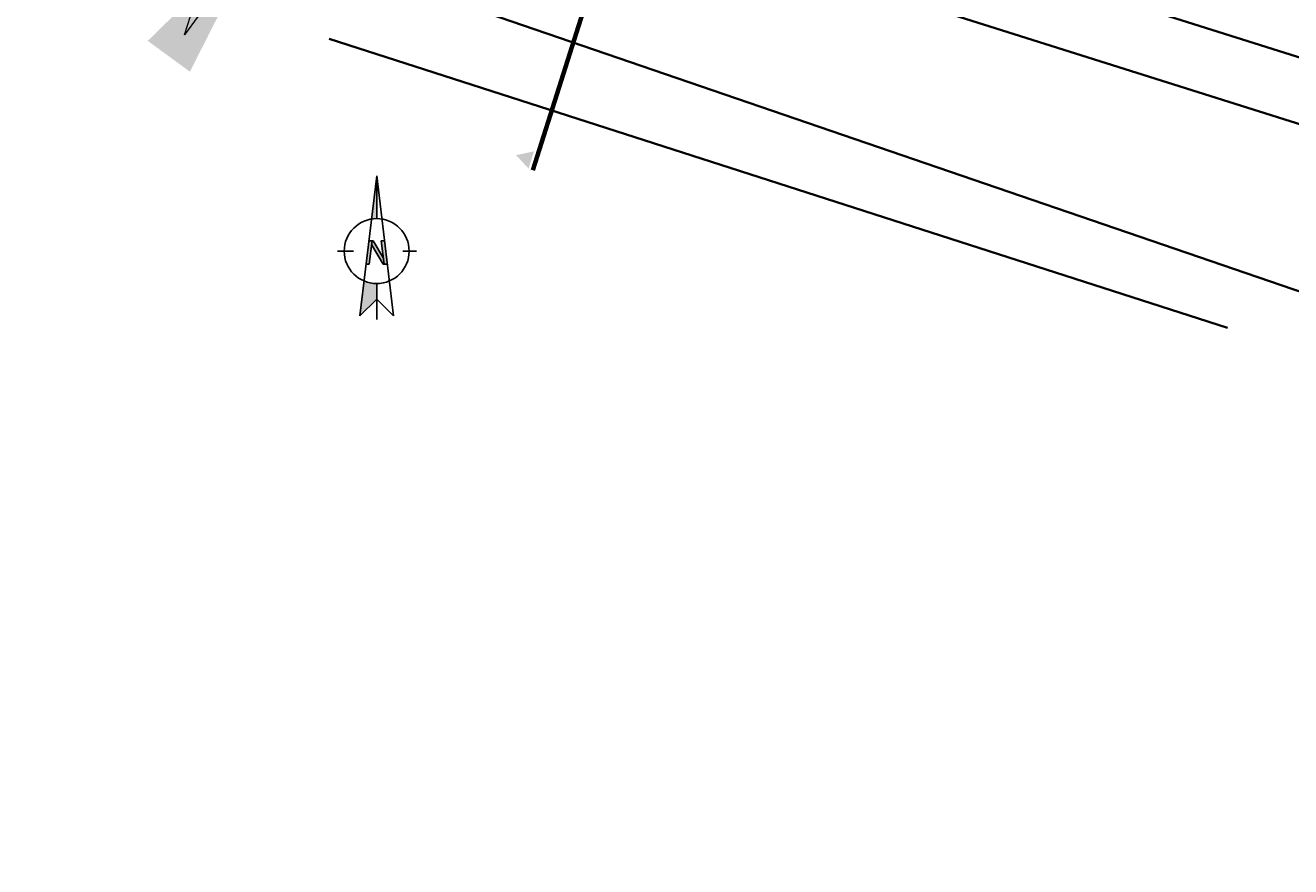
# Model space of a CAD drawing. Header units: metres. Extents: x -11 to 3521450, y 0 to 5943726.
# Tile 73 of 96: x 3521259 to 3521287, y 5943354 to 5943373. Entities that reach past the tile are written whole.
import ezdxf

# ---------------------------------------------------------------- set-up
doc = ezdxf.new("R2010")
doc.units = ezdxf.units.M
doc.linetypes.add('AUSGEZOGEN', pattern=[2, 1, 1])
doc.linetypes.add('Strichpunkt', pattern=[25.4, 12.7, -6.35, 0, -6.35])
for name, color, linetype in [('_NORDPFEIL', 7, 'Continuous'), ('T__SCHN', 1, 'Continuous'), ('T__VERM', 3, 'Continuous')]:
    doc.layers.add(name, color=color, linetype=linetype)
doc.layers.add('IBJ_DB-Grenze', color=3, linetype='Continuous', true_color=0x00ff00)
doc.layers.add('IBJ_Hilfslinien', color=210, linetype='Continuous', plot=False)
doc.styles.get("Standard").update_dxf_attribs({"font": 'simplex.shx', "width": 0.7})
doc.dimstyles.new('SOFI35$7', dxfattribs={"dimscale": 0, "dimtxt": 3.5, "dimasz": 3.5, "dimexe": 0.18, "dimexo": 0.0625, "dimgap": 0.945, "dimtad": 1, "dimdec": 3, "dimrnd": 0.001, "dimzin": 0, "dimdsep": 46, "dimtxsty": 'Standard', "dimblk1": 'SOF_BEMSTR1', "dimblk2": 'SOF_BEMSTR2', "dimcen": 3.5, "dimse1": 1, "dimse2": 1, "dimclrd": 1, "dimclre": 1, "dimclrt": 2, "dimadec": 0, "dimazin": 0, "dimtfac": 1, "dimtdec": 3, "dimtmove": 0, "dimatfit": 0, "dimfxl": 1, "dimtolj": 1, "dimtzin": 0, "dimlwd": 0, "dimlwe": 0, "dimarcsym": 0})

# ---------------------------------------------------------------- blocks, each defined once
blk = doc.blocks.new('NP')
at = {"color": 0}
for p, q in [((0, 1.834), (-0.414, -1.58)), ((0, 0.883), (0, 1.834)), ((0, 1.834), (0.414, -1.58)), ((0, 0.792), (0, 1.834)), ((-0.569, 0), (-0.958, 0)), ((-0.192, 0.25), (-0.083, 0.25)), ((-0.112, 0.25), (-0.181, -0.319)), ((0.158, -0.319), (-0.123, 0.161)), ((0.163, -0.172), (-0.083, 0.25)), ((0.112, 0.25), (0.181, -0.319)), ((0.129, 0.25), (0.112, 0.25)), ((0.129, 0.25), (0.192, 0.25)), ((0.639, 0), (0.968, 0)), ((-0.261, -0.319), (-0.181, -0.319)), ((0.158, -0.319), (0.261, -0.319)), ((0, -1.666), (0, -0.792)), ((-0.414, -1.58), (0, -1.177)), ((0.414, -1.58), (0, -1.177))]:
    blk.add_line(p, q, dxfattribs=at)
blk.add_ellipse((0, 0), major_axis=(0.56, 0.56), ratio=1, start_param=5.497787, end_param=11.780972, dxfattribs=at)
for points in [[(-0.127, 0.782), (0, 1.834), (0, 0.792), (-0.127, 0.782)], [(-0.127, 0.782), (0, 1.834), (0, 0.792), (-0.127, 0.782)], [(-0.127, 0.782), (0, 1.834), (0, 0.792), (0, 1.834)], [(-0.261, -0.319), (-0.192, 0.25), (-0.181, -0.319), (-0.112, 0.25)], [(-0.083, 0.25), (0.163, -0.172), (-0.123, 0.161), (0.158, -0.319)], [(-0.123, 0.161), (-0.112, 0.25), (-0.083, 0.25), (-0.112, 0.25)], [(0.181, -0.319), (0.112, 0.25), (0.261, -0.319), (0.192, 0.25)], [(0.158, -0.319), (0.163, -0.172), (0.181, -0.319), (0.163, -0.172)], [(-0.414, -1.58), (-0.31, -0.729), (0, -1.177), (0, -0.792)]]:
    blk.add_solid(points, dxfattribs=at)
blk = doc.blocks.new('SOF_BEMSTR1')
at = {"color": 0, "linetype": 'ByBlock', "lineweight": -2}
for p, q in [((0, 20), (0, -8.5)), ((3.535, 3.535), (-3.535, -3.535)), ((-5, 0), (5, 0))]:
    blk.add_line(p, q, dxfattribs=at)
blk = doc.blocks.new('SOF_BEMSTR2')
at = {"color": 0, "linetype": 'ByBlock', "lineweight": -2}
for p, q in [((0, -20), (0, 8.5)), ((3.535, 3.535), (-3.535, -3.535)), ((-5, 0), (5, 0))]:
    blk.add_line(p, q, dxfattribs=at)

msp = doc.modelspace()

# ---------------------------------------------------------------- linework, layer by layer
at = {"layer": 'IBJ_DB-Grenze', "linetype": 'AUSGEZOGEN', "lineweight": 35}
msp.add_lwpolyline([(3521229.3, 5943391.97), (3521226.01, 5943387.69), (3521295.74, 5943363.77), (3521338.27, 5943351.87), (3521383.9002, 5943336.755)], dxfattribs=at)
at = {"layer": 'IBJ_Hilfslinien', "linetype": 'AUSGEZOGEN', "lineweight": 35}
for p, q in [((3521397.0184, 5943337.1258), (3521259.1769, 5943380.7343)), ((3521271.6658, 5943375.3091), (3521417.0063, 5943329.3283)), ((3521265.355, 5943372.425), (3521285.1482, 5943366.0531))]:
    msp.add_line(p, q, dxfattribs=at)
at = {"layer": 'T__SCHN', "color": 4, "linetype": 'Strichpunkt', "lineweight": 70, "extrusion": (-1.4015e-07, -4.12077e-07, 1), "elevation": -5.6527}
msp.add_lwpolyline([(3521269.8383, 5943369.5324), (3521279.9724, 5943401.5654)], dxfattribs=at)
at = {"layer": 'T__SCHN', "color": 3, "linetype": 'AUSGEZOGEN', "lineweight": 50}
msp.add_solid([(3521269.8648, 5943369.9465, -2.71), (3521269.471, 5943369.8619, -2.71), (3521269.7445, 5943369.5661, -2.71)], dxfattribs=at)

# ---------------------------------------------------------------- block references
at = {"layer": '_NORDPFEIL', "xscale": 0.903841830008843, "yscale": 0.903841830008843, "zscale": 0.903841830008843}
msp.add_blockref('NP', (3521266.3983, 5943367.7466), dxfattribs=at)

# ---------------------------------------------------------------- leaders
at = {"layer": 'T__VERM', "linetype": 'AUSGEZOGEN', "lineweight": 35, "annotation_type": 0, "has_hookline": 1, "hookline_direction": 0, "text_width": 3.745, "horizontal_direction": (0.301632, 0.953425, 0)}
msp.add_leader([(3521263.8849, 5943374.8672), (3521262.163, 5943372.5134), (3521263.2187, 5943375.8504)], dimstyle='SOFI35$7', override={"dimscale": 0}, dxfattribs=at)

doc.saveas('drawing.dxf')
